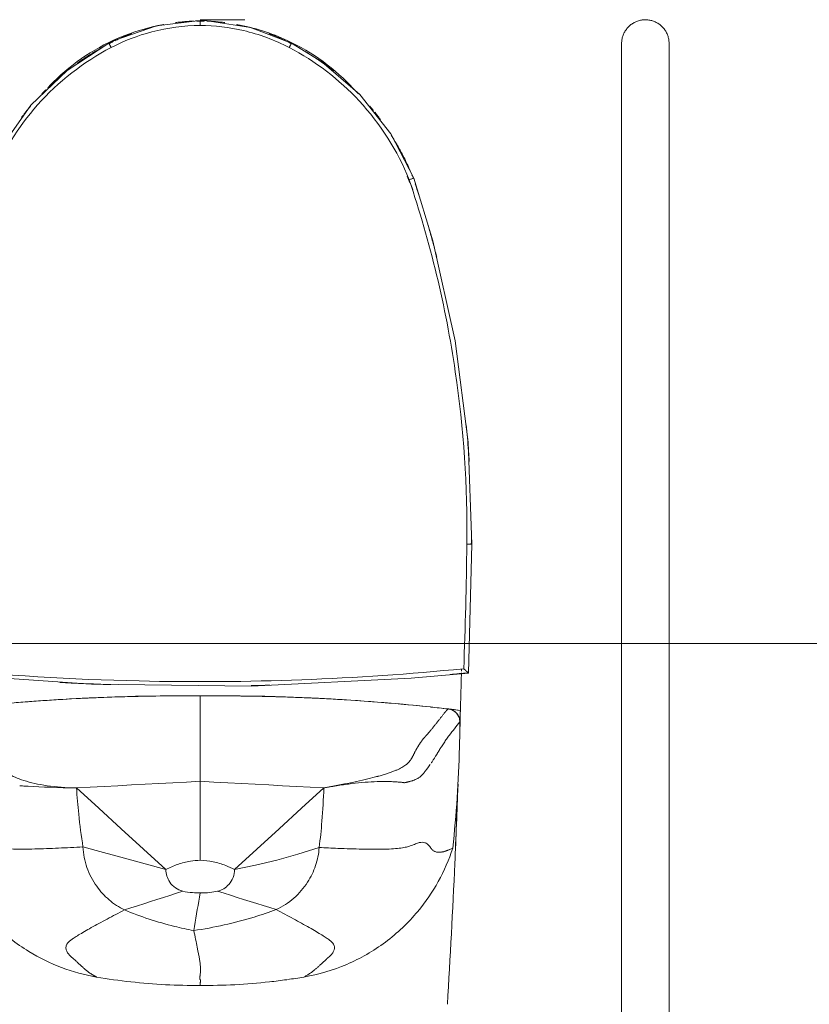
# Model space of a CAD drawing. Header units: millimetres. Extents: x 405189 to 603908, y 766722 to 946183.
# Tile 20 of 40: x 597416 to 597948, y 792030 to 792693. Entities that reach past the tile are written whole.
import ezdxf

# ---------------------------------------------------------------- set-up
doc = ezdxf.new("R2010")
doc.units = ezdxf.units.MM
for name, color, linetype, lineweight in [('A822', 1, 'Continuous', 5), ('A873', 6, 'Continuous', 5), ('Imports in Families', 252, 'Continuous', 5)]:
    doc.layers.add(name, color=color, linetype=linetype, lineweight=lineweight)

# ---------------------------------------------------------------- blocks, each defined once
blk = doc.blocks.new('A315 - 3D HC Toalett MED ARMSTØTTE - A315 - 3D HC Toalett - 700 x 360 mm-40606309-br003-h01-a-200-1-0001')
at = {"layer": 'A873'}
for p, q in [((125, 668), (155, 668)), ((125, 140), (125, 110))]:
    blk.add_line(p, q, dxfattribs=at)
blk = doc.blocks.new('A315 - 3D HC toalett med cisterne - Standard-V222-br003-h01-a-200-1-0001')
at = {"layer": 'Imports in Families'}
for p, q in [((305.76, 227.99), (307.97, 314.82)), ((292.21, 203.88), (300.35, 202.92)), ((298.29, 203.17), (300.35, 202.92)), ((300.35, 202.92), (300.26, 200.92))]:
    blk.add_line(p, q, dxfattribs=at)
at = {"layer": 'Imports in Families', "flags": 128}
for points in [[(125, 667.46), (95.63, 663.97), (67.69, 654.21), (63.49, 652.12)], [(186.51, 652.12), (158.94, 662.83), (129.68, 667.33), (125, 667.46)], [(63.49, 652.12), (35.25, 633.83), (10.94, 610.45), (-8.5, 582.85), (-18.9, 561.35)], [(268.9, 561.35), (253.41, 591.23), (232.5, 617.68), (206.9, 639.7), (186.51, 652.12)], [(307.97, 314.82), (305.6, 383.57), (296.87, 451.84), (281.83, 519.02), (268.9, 561.35)], [(-55.76, 227.99), (51.75, 220.47), (159.53, 219.32), (267.2, 224.56), (305.76, 227.99)], [(125, 212.68), (113.62, 212.76), (102.75, 212.74), (81.34, 212.39), (49.59, 211.23), (45.37, 211.03)], [(125, 212.68), (136.38, 212.76), (147.25, 212.74), (168.66, 212.39), (200.4, 211.23), (204.63, 211.03)], [(292.09, 203.89), (294.16, 203.65), (296.22, 203.41)], [(300.35, 202.92), (298.31, 203.16), (296.26, 203.4), (294.21, 203.64), (292.17, 203.88)], [(300.35, 202.92), (300.3, 200.92), (300.24, 198.91), (300.18, 196.9), (300.12, 194.89)], [(125, 155.15), (115.74, 154.65), (106.48, 154.16), (97.22, 153.66), (87.96, 153.17), (78.7, 152.67), (69.44, 152.18), (60.18, 151.68), (50.92, 151.19), (41.66, 150.69)], [(208.34, 150.69), (199.08, 151.19), (189.82, 151.68), (180.56, 152.18), (171.3, 152.67), (162.04, 153.17), (152.78, 153.66), (143.52, 154.16), (134.26, 154.65), (125, 155.15)], [(125, 155.15), (125, 149.24), (125, 143.33), (125, 137.42), (125, 131.51), (125, 125.61), (125, 119.7), (125, 113.79), (125, 107.88), (125, 101.97)], [(41.66, 150.69), (56.7, 136.96), (71.74, 123.22), (86.77, 109.49), (101.81, 95.76)], [(148.19, 95.76), (163.23, 109.49), (178.26, 123.22), (193.3, 136.96), (208.34, 150.69)], [(101.81, 95.76), (87.86, 99.57), (73.9, 103.38), (59.95, 107.19), (45.99, 111)], [(148.19, 95.76), (162.33, 98.59), (176.54, 102), (190.83, 105.99), (205.18, 110.55)], [(113.29, 81.14), (108.92, 79.74), (104.55, 78.34), (100.18, 76.94), (95.81, 75.54), (91.44, 74.14), (87.07, 72.74), (82.7, 71.34), (78.33, 69.95), (73.96, 68.55)], [(125, 79.96), (124.51, 77.15), (124.03, 74.34), (123.54, 71.53), (123.05, 68.73), (122.57, 65.92), (122.08, 63.11), (121.59, 60.3), (121.11, 57.49), (120.62, 54.68)], [(176.25, 68.79), (171.86, 70.16), (167.46, 71.53), (163.07, 72.9), (158.68, 74.27), (154.28, 75.65), (149.89, 77.02), (145.5, 78.39), (141.1, 79.76), (136.71, 81.14)]]:
    blk.add_lwpolyline(points, dxfattribs=at)
at = {"layer": 'Imports in Families'}
blk.add_arc((-2958.99, 354.37), 3263.93, 357.83316, 359.30637, dxfattribs=at)
for points, knots in [([(100.49, 664.75), (89.95, 662.86), (61.37, 654.34), (36.55, 637.07), (23.5, 623.37)], [-0.7900141, -0.7900141, -0.7900141, -0.7900141, -0.516129, -0.0322581, -0.0322581, -0.0322581, -0.0322581]), ([(125, 664.19), (113.99, 664.09), (93.21, 661.29), (73.69, 653.74), (65, 649.23)], [-1, -1, -1, -1, -0.470588, 0, 0, 0, 0]), ([(86.73, 661.32), (87.14, 661.44), (88.75, 661.93), (91.58, 662.72), (95.23, 663.62), (98.09, 664.26), (99.74, 664.59), (100.17, 664.67)], [-0.6084881, -0.6084881, -0.6084881, -0.6084881, -0.5882353, -0.5294118, -0.4705882, -0.4117647, -0.3914746, -0.3914746, -0.3914746, -0.3914746]), ([(108.39, 666.02), (108.93, 666.09), (110.72, 666.32), (113.75, 666.64), (117.29, 666.92), (119.58, 667.04), (120.62, 667.08)], [-0.2608864, -0.2608864, -0.2608864, -0.2608864, -0.2352941, -0.1764706, -0.1176471, -0.0686086, -0.0686086, -0.0686086, -0.0686086]), ([(125, 667.46), (125, 667.46), (125, 667.44), (125, 667.36), (125, 667.2), (125, 666.94), (125, 666.6), (125, 666.19), (125, 665.59), (125, 664.91), (125, 664.37), (125, 664.19)], [0.6551724, 0.6551724, 0.6551724, 0.6551724, 0.6896552, 0.7241379, 0.7586207, 0.7931034, 0.8275862, 0.862069, 0.8965517, 0.9655172, 1, 1, 1, 1]), ([(125, 667.07), (125, 667.07), (125, 667.08), (125, 667.15), (125, 667.29), (125, 667.34)], [0.313001, 0.313001, 0.313001, 0.313001, 0.3448276, 0.4827586, 0.5517241, 0.5517241, 0.5517241, 0.5517241]), ([(125, 667.19), (125, 667.19), (125, 667.19), (125, 667.17), (125, 667.16)], [0, 0, 0, 0, 0.0689655, 0.1034483, 0.1034483, 0.1034483, 0.1034483]), ([(185, 649.23), (175.23, 654.31), (155.57, 661.6), (134.79, 664.1), (125, 664.19)], [-1, -1, -1, -1, -0.470588, 0, 0, 0, 0]), ([(129.38, 667.08), (130.42, 667.04), (132.71, 666.92), (136.25, 666.64), (139.28, 666.32), (141.07, 666.09), (141.61, 666.02)], [-0.9313914, -0.9313914, -0.9313914, -0.9313914, -0.8823529, -0.8235294, -0.7647059, -0.7391136, -0.7391136, -0.7391136, -0.7391136]), ([(228.64, 621.07), (216.05, 634.9), (190.81, 653.4), (161.29, 662.64), (149.5, 664.74)], [-0.994518, -0.994518, -0.994518, -0.994518, -0.516129, -0.2099859, -0.2099859, -0.2099859, -0.2099859]), ([(149.83, 664.67), (150.26, 664.59), (151.91, 664.26), (154.77, 663.62), (158.42, 662.72), (161.25, 661.93), (162.86, 661.44), (163.27, 661.32)], [-0.6085254, -0.6085254, -0.6085254, -0.6085254, -0.5882353, -0.5294118, -0.4705882, -0.4117647, -0.3915119, -0.3915119, -0.3915119, -0.3915119]), ([(67.54, 653.85), (68.48, 654.3), (70.56, 655.27), (73.81, 656.68), (76.64, 657.82), (78.32, 658.46), (78.83, 658.65)], [-0.9313445, -0.9313445, -0.9313445, -0.9313445, -0.8823529, -0.8235294, -0.7647059, -0.7390726, -0.7390726, -0.7390726, -0.7390726]), ([(171.17, 658.65), (171.68, 658.46), (173.36, 657.82), (176.19, 656.68), (179.44, 655.27), (181.52, 654.3), (182.46, 653.85)], [-0.2609274, -0.2609274, -0.2609274, -0.2609274, -0.2352941, -0.1764706, -0.1176471, -0.0686555, -0.0686555, -0.0686555, -0.0686555]), ([(42.13, 638.69), (42.81, 639.17), (44.53, 640.39), (47.31, 642.28), (50.48, 644.34), (53.7, 646.34), (56.97, 648.26), (59.17, 649.5), (60.27, 650.11)], [-0.2019168, -0.2019168, -0.2019168, -0.2019168, -0.1818182, -0.1515152, -0.1212121, -0.0909091, -0.0606061, -0.030303, -0.030303, -0.030303, -0.030303]), ([(65, 649.23), (46.29, 639.5), (13.47, 613.92), (-8.41, 578.62), (-15.83, 560.22)], [-1, -1, -1, -1, -0.484848, 0, 0, 0, 0]), ([(265.83, 560.22), (257.95, 579.77), (235.64, 614.9), (202.61, 640.07), (185, 649.23)], [-1, -1, -1, -1, -0.484848, 0, 0, 0, 0]), ([(22.34, 622.16), (22.77, 622.58), (24.12, 623.87), (25.48, 625.14), (26.42, 625.99)], [-0.40838942, -0.40838942, -0.40838942, -0.40838942, -0.39393939, -0.36363636, -0.36363636, -0.36363636, -0.36363636]), ([(4.53, 602.1), (4.96, 602.67), (6.17, 604.23), (8.19, 606.77), (9.8, 608.71), (10.62, 609.67)], [-0.62321272, -0.62321272, -0.62321272, -0.62321272, -0.60606061, -0.57575758, -0.54545455, -0.54545455, -0.54545455, -0.54545455]), ([(242.7, 605.65), (243.19, 605.04), (244.46, 603.43), (245.7, 601.8), (246.46, 600.78)], [-0.41285397, -0.41285397, -0.41285397, -0.41285397, -0.39393939, -0.36363636, -0.36363636, -0.36363636, -0.36363636]), ([(253.79, 590.15), (254.19, 589.52), (255.26, 587.82), (256.95, 585.03), (258.84, 581.74), (260.66, 578.42), (262.41, 575.06), (264.08, 571.66), (265.68, 568.23), (266.7, 565.92), (267.2, 564.76)], [-0.2602833, -0.2602833, -0.2602833, -0.2602833, -0.2424242, -0.2121212, -0.1818182, -0.1515152, -0.1212121, -0.0909091, -0.0606061, -0.030303, -0.030303, -0.030303, -0.030303]), ([(265.83, 560.22), (266.15, 560.33), (266.77, 560.56), (267.62, 560.88), (268.21, 561.1), (268.55, 561.22), (268.8, 561.31), (268.87, 561.34), (268.89, 561.35)], [0, 0, 0, 0, 0.0645161, 0.1290323, 0.1935484, 0.2258065, 0.2580645, 0.3225806, 0.3225806, 0.3225806, 0.3225806]), ([(304.7, 314.86), (305.17, 353.68), (299.6, 436.96), (280.06, 518.18), (265.83, 560.22)], [-1, -1, -1, -1, -0.533333, 0, 0, 0, 0]), ([(269.93, 557.44), (270.45, 555.88), (271.25, 553.46), (272.03, 551.03), (272.31, 550.16)], [-0.98392989, -0.98392989, -0.98392989, -0.98392989, -0.96428571, -0.95338907, -0.95338907, -0.95338907, -0.95338907]), ([(278.16, 531.04), (278.55, 529.72), (279.76, 525.53), (281.73, 518.45), (283.41, 512.13), (284.3, 508.69), (284.44, 508.14)], [-0.87364033, -0.87364033, -0.87364033, -0.87364033, -0.85714286, -0.82142857, -0.78571429, -0.77890814, -0.77890814, -0.77890814, -0.77890814]), ([(304.3, 395.29), (304.58, 392.32), (305.12, 386.38), (305.77, 378.12), (306.13, 372.83), (306.28, 370.52)], [-0.32142857, -0.32142857, -0.32142857, -0.32142857, -0.28571429, -0.25, -0.22228954, -0.22228954, -0.22228954, -0.22228954]), ([(-52.61, 230.96), (-7.21, 226.5), (74.8, 221.55), (193.45, 222.44), (266.29, 227.39), (302.61, 230.96)], [-1, -1, -1, -1, -0.615385, -0.307692, 0, 0, 0, 0]), ([(299.87, 186.62), (300.16, 195.93), (300.56, 209.81), (300.91, 223.7), (301.02, 228.26)], [-0.4221703, -0.4221703, -0.4221703, -0.4221703, -0.3333333, -0.2897737, -0.2897737, -0.2897737, -0.2897737]), ([(305.64, 228.1), (305.61, 228.14), (305.51, 228.23), (305.3, 228.42), (305.04, 228.67), (304.75, 228.95), (304.32, 229.35), (303.61, 230.01), (302.99, 230.6), (302.61, 230.96)], [0.6969697, 0.6969697, 0.6969697, 0.6969697, 0.7272727, 0.7575758, 0.7878788, 0.8181818, 0.8484848, 0.9090909, 1, 1, 1, 1]), ([(64.74, 220.25), (60.28, 220.4), (51.36, 220.73), (39.91, 221.24), (32.92, 221.59), (30.38, 221.72)], [-0.33333333, -0.33333333, -0.33333333, -0.33333333, -0.2962963, -0.25925926, -0.23822694, -0.23822694, -0.23822694, -0.23822694]), ([(-42.09, 203.89), (-38.13, 204.34), (-30.2, 205.21), (-18.31, 206.41), (-6.4, 207.51), (5.52, 208.5), (17.45, 209.38), (33.36, 210.42), (53.26, 211.46), (85.14, 212.57), (109.06, 212.77), (125, 212.62)], [-1, -1, -1, -1, -0.928571, -0.857143, -0.785714, -0.714286, -0.642857, -0.571429, -0.428571, -0.285714, 0, 0, 0, 0]), ([(5.52, 208.48), (17.45, 209.42), (57.21, 212.02), (97.06, 212.88), (125, 212.62)], [0.2856011, 0.2856011, 0.2856011, 0.2856011, 0.5, 1, 1, 1, 1]), ([(125, 212.62), (97.06, 212.87), (57.21, 212.02), (17.45, 209.42), (5.52, 208.48)], [0, 0, 0, 0, 0.5, 0.7143989, 0.7143989, 0.7143989, 0.7143989]), ([(244.48, 208.48), (232.55, 209.42), (192.79, 212.02), (152.94, 212.87), (125, 212.62)], [0.2856011, 0.2856011, 0.2856011, 0.2856011, 0.5, 1, 1, 1, 1]), ([(125, 212.62), (132.97, 212.69), (144.93, 212.7), (160.88, 212.49), (172.5, 212.25), (180.14, 212.02), (183.8, 211.89)], [-1, -1, -1, -1, -0.8571429, -0.7857143, -0.7142857, -0.6487307, -0.6487307, -0.6487307, -0.6487307]), ([(125, 212.33), (125, 212.36), (125, 212.42), (125, 212.49), (125, 212.53), (125, 212.56), (125, 212.59), (125, 212.61), (125, 212.63), (125, 212.65), (125, 212.67), (125, 212.68), (125, 212.68)], [0.86006826, 0.86006826, 0.86006826, 0.86006826, 0.87372014, 0.88737201, 0.89419795, 0.90102389, 0.90784983, 0.91467577, 0.92150171, 0.92832765, 0.94197952, 0.94880546, 0.94880546, 0.94880546, 0.94880546]), ([(125, 212.62), (128.49, 212.65), (135.48, 212.69), (145.95, 212.66), (156.41, 212.56), (166.87, 212.37), (177.33, 212.11), (191.27, 211.65), (213.66, 210.65), (232.55, 209.42), (244.48, 208.48)], [0, 0, 0, 0, 0.0625, 0.125, 0.1875, 0.25, 0.3125, 0.375, 0.5, 0.7143989, 0.7143989, 0.7143989, 0.7143989]), ([(125, 211.76), (125, 211.78), (125, 211.85), (125, 211.96), (125, 212.06), (125, 212.12), (125, 212.13)], [0.80204778, 0.80204778, 0.80204778, 0.80204778, 0.80546075, 0.81911263, 0.83276451, 0.83617747, 0.83617747, 0.83617747, 0.83617747]), ([(125, 211.04), (125, 211.19), (125, 211.4), (125, 211.58), (125, 211.64)], [0.75085324, 0.75085324, 0.75085324, 0.75085324, 0.778157, 0.79180887, 0.79180887, 0.79180887, 0.79180887]), ([(125, 188), (125, 188.59), (125, 189.65), (125, 191.25), (125, 192.72), (125, 193.95), (125, 194.8), (125, 195.23), (125, 195.47), (125, 195.66), (125, 195.84), (125, 196.02), (125, 196.2), (125, 196.44), (125, 196.86), (125, 197.7), (125, 199.34), (125, 201.12), (125, 202.57), (125, 203.36), (125, 203.83), (125, 204.16), (125, 204.34), (125, 204.47), (125, 204.61), (125, 204.74), (125, 204.87), (125, 205.05), (125, 205.26), (125, 205.51), (125, 205.84), (125, 206.4), (125, 207.45), (125, 208.77), (125, 210.03), (125, 210.7), (125, 210.98)], [0.1843003, 0.1843003, 0.1843003, 0.1843003, 0.21843, 0.2457338, 0.2730375, 0.3003413, 0.3139932, 0.3208191, 0.3242321, 0.3276451, 0.331058, 0.334471, 0.337884, 0.3412969, 0.3481229, 0.3617747, 0.3890785, 0.443686, 0.4709898, 0.4846416, 0.4982935, 0.5051195, 0.5085324, 0.5119454, 0.5153584, 0.5187713, 0.5221843, 0.5255973, 0.5324232, 0.5392491, 0.5460751, 0.559727, 0.5870307, 0.6416382, 0.6962457, 0.7474403, 0.7474403, 0.7474403, 0.7474403]), ([(184.78, 211.86), (188.77, 211.72), (196.73, 211.41), (208.68, 210.84), (224.6, 209.94), (252.44, 207.99), (276.25, 205.7), (292.09, 203.89)], [-0.6428571, -0.6428571, -0.6428571, -0.6428571, -0.5714286, -0.5, -0.4285714, -0.2857143, 0, 0, 0, 0]), ([(247.14, 208.27), (248.23, 208.18), (250.43, 208), (252.63, 207.81), (253.74, 207.72)], [0.73035672, 0.73035672, 0.73035672, 0.73035672, 0.75, 0.76992922, 0.76992922, 0.76992922, 0.76992922]), ([(253.02, 161.05), (253.83, 161.33), (255.39, 161.9), (258.14, 163.05), (260.43, 164.19), (262.31, 165.32), (263.53, 166.16), (264.57, 166.99), (265.29, 167.68), (265.79, 168.23), (266.14, 168.64), (266.46, 169.05), (266.71, 169.38), (266.89, 169.65), (267.03, 169.85), (267.13, 170.01), (267.25, 170.21), (267.49, 170.6), (267.72, 171.02), (267.92, 171.39), (268.17, 171.89), (268.47, 172.49), (268.81, 173.2), (269.15, 173.87), (269.59, 174.74), (270.02, 175.56), (270.45, 176.34), (270.7, 176.8), (270.91, 177.17), (271.06, 177.43), (271.18, 177.65), (271.28, 177.82), (271.36, 177.95), (271.42, 178.06), (271.5, 178.2), (271.63, 178.41), (271.87, 178.81), (272.08, 179.15), (272.23, 179.39), (272.37, 179.61), (272.56, 179.9), (272.79, 180.25), (273.06, 180.66), (273.42, 181.19), (273.86, 181.81), (274.33, 182.45), (274.74, 182.99), (275.11, 183.46), (275.48, 183.9), (275.78, 184.26), (276.01, 184.54), (276.19, 184.74), (276.37, 184.95), (276.51, 185.1), (276.65, 185.26), (276.81, 185.45), (277.02, 185.68), (277.27, 185.95), (277.51, 186.23), (277.69, 186.42), (277.86, 186.61), (278.09, 186.86), (278.37, 187.17), (278.71, 187.55), (279.16, 188.06), (279.73, 188.72), (280.63, 189.79), (281.76, 191.18), (283.1, 192.88), (284.43, 194.59), (285.74, 196.28), (287.02, 197.93), (288.06, 199.25), (288.87, 200.25), (289.37, 200.86), (289.76, 201.33), (290.05, 201.67), (290.29, 201.95), (290.48, 202.17), (290.62, 202.33), (290.77, 202.49), (290.98, 202.72), (291.17, 202.94), (291.34, 203.11), (291.47, 203.25), (291.58, 203.37), (291.68, 203.48), (291.82, 203.62), (291.96, 203.76), (292.05, 203.85), (292.09, 203.89)], [0.2727273, 0.2727273, 0.2727273, 0.2727273, 0.2954545, 0.3181818, 0.3636364, 0.3863636, 0.4090909, 0.4318182, 0.4545455, 0.4659091, 0.4772727, 0.4886364, 0.5, 0.5056818, 0.5113636, 0.5170455, 0.5227273, 0.5284091, 0.5340909, 0.5397727, 0.5454545, 0.5568182, 0.5681818, 0.5795455, 0.5909091, 0.6136364, 0.625, 0.6363636, 0.6420455, 0.6477273, 0.6534091, 0.65625, 0.6590909, 0.6619318, 0.6647727, 0.6704545, 0.6761364, 0.6789773, 0.6818182, 0.6846591, 0.6875, 0.6931818, 0.6988636, 0.7045455, 0.7159091, 0.7272727, 0.7357955, 0.7443182, 0.7528409, 0.7613636, 0.765625, 0.7698864, 0.7741477, 0.7784091, 0.7826705, 0.7848011, 0.7869318, 0.7911932, 0.7933239, 0.7954545, 0.7975852, 0.7997159, 0.8039773, 0.8082386, 0.8125, 0.8210227, 0.8295455, 0.8465909, 0.8636364, 0.8806818, 0.8977273, 0.9147727, 0.9318182, 0.9403409, 0.9488636, 0.953125, 0.9573864, 0.9616477, 0.9637784, 0.9659091, 0.9680398, 0.9701705, 0.9744318, 0.9765625, 0.9786932, 0.9829545, 0.9872159, 0.9914773, 0.9957386, 1, 1, 1, 1]), ([(292.09, 203.89), (293.63, 203.74), (295.79, 202.89), (297.96, 200.89), (299.48, 198.57), (299.98, 196.51), (299.97, 195.14)], [-1, -1, -1, -1, -0.64, -0.48, -0.32, 0, 0, 0, 0]), ([(300.04, 194.89), (300.06, 195.99), (299.82, 197.36), (299.15, 198.89), (298.77, 199.62), (298.32, 200.31), (297.81, 200.95), (297.24, 201.54), (296.4, 202.26), (294.78, 203.3), (293.18, 203.78), (292.09, 203.89)], [0, 0, 0, 0, 0.25, 0.3125, 0.375, 0.4375, 0.5, 0.5625, 0.625, 0.75, 1, 1, 1, 1]), ([(292.17, 203.88), (292.46, 203.85), (293.03, 203.76), (294.11, 203.47), (295.86, 202.73), (297.91, 201.09), (299.58, 198.37), (300.01, 196.09), (299.97, 194.87)], [0, 0, 0, 0, 0.0625, 0.125, 0.25, 0.5, 0.75, 1, 1, 1, 1]), ([(299.98, 195.14), (299.99, 195.38), (300.01, 195.8), (300.04, 196.38), (300.06, 196.88), (300.09, 197.38), (300.11, 197.8), (300.12, 198.14), (300.13, 198.35), (300.14, 198.52), (300.15, 198.64), (300.15, 198.76), (300.16, 198.86), (300.17, 198.99), (300.17, 199.16), (300.18, 199.36), (300.19, 199.6), (300.2, 199.9), (300.2, 200.23), (300.21, 200.51), (300.23, 200.71), (300.24, 200.83), (300.25, 200.88), (300.26, 200.9), (300.26, 200.91)], [0.0333753, 0.0333753, 0.0333753, 0.0333753, 0.125, 0.1875, 0.25, 0.3125, 0.375, 0.40625, 0.4375, 0.453125, 0.46875, 0.484375, 0.4960938, 0.5078125, 0.53125, 0.546875, 0.5625, 0.59375, 0.625, 0.65625, 0.6875, 0.71875, 0.734375, 0.75, 0.75, 0.75, 0.75]), ([(280.63, 167.44), (280.84, 167.75), (281.25, 168.35), (282.01, 169.5), (282.72, 170.59), (283.37, 171.62), (283.76, 172.24), (284.06, 172.73), (284.28, 173.09), (284.46, 173.39), (284.61, 173.63), (284.72, 173.81), (284.81, 173.96), (284.92, 174.15), (285.1, 174.44), (285.44, 175.01), (285.74, 175.5), (285.96, 175.85), (286.15, 176.18), (286.43, 176.62), (286.76, 177.17), (287.18, 177.82), (287.73, 178.69), (288.44, 179.78), (289.31, 181.07), (290.19, 182.35), (291.37, 184.03), (293.44, 186.88), (296.63, 191.04), (298.91, 193.84), (299.97, 195.14)], [0.6823529, 0.6823529, 0.6823529, 0.6823529, 0.6941176, 0.7058824, 0.7294118, 0.7411765, 0.7529412, 0.7588235, 0.7647059, 0.7705882, 0.7735294, 0.7764706, 0.7794118, 0.7823529, 0.7882353, 0.7941176, 0.7970588, 0.8, 0.8029412, 0.8058824, 0.8117647, 0.8176471, 0.8235294, 0.8352941, 0.8470588, 0.8588235, 0.8705882, 0.8941176, 0.9411765, 1, 1, 1, 1]), ([(299.97, 195.14), (299.96, 189.46), (299.72, 172.43), (298.42, 144.07), (296.41, 121.45), (295.17, 110.17)], [-1, -1, -1, -1, -0.8, -0.4, 0, 0, 0, 0]), ([(125, 155.15), (125, 158.9), (125, 166.13), (125, 174.75), (125, 180.31), (125, 183.44), (125, 185.46), (125, 186.75), (125, 187.53), (125, 187.82)], [0, 0, 0, 0, 0.0273038, 0.0546075, 0.0819113, 0.109215, 0.1365188, 0.1638225, 0.1808874, 0.1808874, 0.1808874, 0.1808874]), ([(208.34, 150.69), (209.15, 150.84), (210.76, 151.13), (213.98, 151.69), (219.56, 152.6), (227.35, 153.68), (236.22, 154.56), (243.03, 154.94), (248.03, 155.05), (251.54, 155.03), (254.25, 154.94), (256.28, 154.84), (257.73, 154.74), (258.88, 154.65), (259.76, 154.57), (260.4, 154.5), (260.92, 154.45), (261.27, 154.41), (261.47, 154.38), (261.62, 154.36), (261.77, 154.34), (261.96, 154.31), (262.3, 154.25), (262.76, 154.18), (263.23, 154.28), (263.54, 154.37), (263.72, 154.42), (263.86, 154.45), (263.99, 154.48), (264.16, 154.52), (264.47, 154.59), (264.89, 154.69), (265.38, 154.81), (266.01, 154.98), (266.76, 155.19), (267.6, 155.45), (268.65, 155.81), (269.83, 156.27), (271.05, 156.85), (272.09, 157.44), (272.85, 157.95), (273.38, 158.36), (273.7, 158.62), (273.93, 158.82), (274.11, 158.98), (274.24, 159.11), (274.4, 159.26), (274.71, 159.57), (275.02, 159.91), (275.27, 160.21), (275.53, 160.52), (275.77, 160.82), (276.08, 161.22), (276.46, 161.72), (276.83, 162.2), (277.12, 162.58), (277.33, 162.87), (277.54, 163.15), (277.75, 163.42), (277.92, 163.65), (278.05, 163.83), (278.19, 164.02), (278.32, 164.19), (278.51, 164.45), (278.83, 164.89), (279.09, 165.26), (279.28, 165.53), (279.46, 165.77), (279.69, 166.1), (279.86, 166.34), (279.98, 166.5)], [0, 0, 0, 0, 0.0117647, 0.0235294, 0.0470588, 0.0941176, 0.1411765, 0.1882353, 0.2117647, 0.2352941, 0.2588235, 0.2705882, 0.2823529, 0.2941176, 0.3, 0.3058824, 0.3117647, 0.3147059, 0.3161765, 0.3176471, 0.3191176, 0.3205882, 0.3235294, 0.3294118, 0.3352941, 0.3382353, 0.3397059, 0.3411765, 0.3426471, 0.3441176, 0.3470588, 0.3529412, 0.3588235, 0.3647059, 0.3764706, 0.3882353, 0.4, 0.4235294, 0.4470588, 0.4705882, 0.4941176, 0.5058824, 0.5176471, 0.5235294, 0.5294118, 0.5352941, 0.5411765, 0.5470588, 0.5529412, 0.5588235, 0.5647059, 0.5705882, 0.5764706, 0.5882353, 0.6, 0.6058824, 0.6117647, 0.6176471, 0.6235294, 0.6294118, 0.6323529, 0.6352941, 0.6411765, 0.6470588, 0.6529412, 0.6558824, 0.6588235, 0.6617647, 0.6647059, 0.6705882, 0.6705882, 0.6705882, 0.6705882]), ([(41.66, 150.69), (34.55, 150.8), (24.54, 151.6), (13.27, 153.69), (5.99, 155.62), (0.98, 157.46), (-2.36, 159.02), (-4.16, 160.02), (-5.43, 160.83), (-6.16, 161.33), (-6.7, 161.72), (-6.95, 161.92), (-7.08, 162.01)], [0, 0, 0, 0, 0.0909091, 0.1363636, 0.1818182, 0.2272727, 0.25, 0.2727273, 0.2840909, 0.2954545, 0.3011364, 0.3068182, 0.3068182, 0.3068182, 0.3068182]), ([(208.34, 150.69), (214.81, 151.89), (223.86, 153.65), (234.44, 155.93), (239.78, 157.22), (242.52, 157.93), (243.06, 158.08)], [0, 0, 0, 0, 0.0909091, 0.1363636, 0.1818182, 0.1931818, 0.1931818, 0.1931818, 0.1931818]), ([(298.74, 153.16), (298.1, 135.41), (296.09, 86), (293.51, 36.62), (291.62, 5)], [0.2196455, 0.2196455, 0.2196455, 0.2196455, 0.5, 1, 1, 1, 1]), ([(41.66, 150.69), (42.04, 144.79), (43.15, 131.51), (44.86, 118.31), (45.99, 111)], [0, 0, 0, 0, 0.444444, 1, 1, 1, 1]), ([(205.18, 110.55), (205.92, 116.47), (207.31, 129.83), (208.09, 143.24), (208.34, 150.69)], [0, 0, 0, 0, 0.444444, 1, 1, 1, 1]), ([(291.62, 5), (293.51, 36.63), (296.09, 85.74), (298.06, 134.88), (298.68, 152.37)], [0, 0, 0, 0, 0.5, 0.776204, 0.776204, 0.776204, 0.776204]), ([(276.6, 113.77), (276.54, 113.79), (275.5, 114.14), (273.58, 114.22), (270.19, 113.1), (267.57, 111.88), (264.09, 110.88), (260.47, 110.19), (255.48, 109.68), (249.17, 109.42), (241.96, 109.37), (234.2, 109.48), (226.11, 109.7), (216.44, 110.05), (209.42, 110.35), (205.18, 110.55)], [0.6650943, 0.6650943, 0.6650943, 0.6650943, 0.6698113, 0.745283, 0.7830189, 0.8207547, 0.8396226, 0.8584906, 0.8773585, 0.8962264, 0.9150943, 0.9339623, 0.9528302, 0.9716981, 1, 1, 1, 1]), ([(281.89, 108.62), (281.39, 109.01), (280.38, 110.11), (278.99, 112.24), (277.6, 113.36), (276.78, 113.7)], [0.4575472, 0.4575472, 0.4575472, 0.4575472, 0.5188679, 0.5943396, 0.6603774, 0.6603774, 0.6603774, 0.6603774]), ([(55.08, 23.38), (39, 26.14), (13.88, 35.63), (-14.87, 58.38), (-33.62, 82.24), (-42.07, 100.61), (-45.17, 110.17)], [-1, -1, -1, -1, -0.648649, -0.432432, -0.216216, 0, 0, 0, 0]), ([(45.99, 111), (40.44, 110.69), (29.39, 110.13), (15.98, 109.62), (5.95, 109.46), (-0.96, 109.52), (-5.42, 109.72), (-7.55, 109.9), (-7.96, 109.94)], [0, 0, 0, 0, 0.037037, 0.0740741, 0.0925926, 0.1111111, 0.1296296, 0.1342572, 0.1342572, 0.1342572, 0.1342572]), ([(45.99, 111), (46.25, 106.27), (48.06, 96.87), (54.43, 84.68), (63.24, 74.94), (70.24, 70.38), (73.96, 68.55)], [0, 0, 0, 0, 0.266667, 0.533333, 0.766667, 1, 1, 1, 1]), ([(176.25, 68.79), (180.54, 70.78), (188.59, 75.96), (197.51, 86.42), (203.24, 98.23), (204.86, 106.42), (205.18, 110.55)], [0, 0, 0, 0, 0.266667, 0.533333, 0.766667, 1, 1, 1, 1]), ([(295.17, 110.17), (290.14, 94.64), (277.15, 71.14), (250.51, 45.95), (224.22, 30.81), (204.82, 25.08), (194.92, 23.38)], [-1, -1, -1, -1, -0.648649, -0.432432, -0.216216, 0, 0, 0, 0]), ([(282.98, 107.96), (282.73, 108.07), (282.44, 108.23), (282.16, 108.42), (282.12, 108.44)], [0.41509434, 0.41509434, 0.41509434, 0.41509434, 0.44339623, 0.44811321, 0.44811321, 0.44811321, 0.44811321]), ([(285.01, 107.42), (284.77, 107.45), (284.17, 107.54), (283.54, 107.72), (283.15, 107.88), (283.11, 107.9)], [0.34433962, 0.34433962, 0.34433962, 0.34433962, 0.36792453, 0.40566038, 0.41037736, 0.41037736, 0.41037736, 0.41037736]), ([(286.15, 107.37), (286.11, 107.37), (285.86, 107.37), (285.53, 107.38), (285.24, 107.4), (285.15, 107.41)], [0.30660377, 0.30660377, 0.30660377, 0.30660377, 0.31132075, 0.33018868, 0.33962264, 0.33962264, 0.33962264, 0.33962264]), ([(287.63, 107.5), (287.58, 107.49), (287.43, 107.47), (287.08, 107.43), (286.69, 107.39), (286.4, 107.38), (286.3, 107.38)], [0.25943396, 0.25943396, 0.25943396, 0.25943396, 0.26415094, 0.27358491, 0.29245283, 0.30188679, 0.30188679, 0.30188679, 0.30188679]), ([(292.82, 109.09), (292.6, 108.99), (292.19, 108.82), (291.58, 108.58), (291.11, 108.41), (290.77, 108.29), (290.58, 108.23), (290.43, 108.18), (290.29, 108.14), (290.14, 108.09), (290, 108.05), (289.9, 108.02), (289.85, 108)], [0.08962264, 0.08962264, 0.08962264, 0.08962264, 0.11320755, 0.13207547, 0.1509434, 0.16037736, 0.16509434, 0.16981132, 0.1745283, 0.17924528, 0.18396226, 0.18867925, 0.18867925, 0.18867925, 0.18867925]), ([(295.17, 110.17), (294.58, 109.88), (293.84, 109.53), (293.04, 109.18), (292.95, 109.14)], [0, 0, 0, 0, 0.0754717, 0.08490566, 0.08490566, 0.08490566, 0.08490566]), ([(101.81, 95.76), (104.4, 97.14), (109.81, 99.47), (117.68, 101.4), (122.8, 101.9), (125, 101.97)], [0, 0, 0, 0, 0.363636, 0.727273, 1, 1, 1, 1]), ([(125, 101.97), (127.93, 101.87), (133.78, 101.18), (141.56, 98.93), (146.25, 96.79), (148.19, 95.76)], [0, 0, 0, 0, 0.363636, 0.727273, 1, 1, 1, 1]), ([(101.81, 95.76), (101.84, 92.77), (103.91, 86.12), (109.73, 82.04), (113.29, 81.14)], [-1, -1, -1, -1, -0.551724, 0, 0, 0, 0]), ([(136.71, 81.14), (139.61, 81.87), (145.57, 85.47), (148.16, 92.08), (148.19, 95.76)], [-1, -1, -1, -1, -0.551724, 0, 0, 0, 0]), ([(113.29, 81.14), (115.43, 80.69), (119.32, 80.11), (123.25, 79.95), (125, 79.96)], [-1, -1, -1, -1, -0.444444, 0, 0, 0, 0]), ([(125, 79.96), (127.18, 79.95), (131.12, 80.16), (135, 80.78), (136.71, 81.14)], [-1, -1, -1, -1, -0.444444, 0, 0, 0, 0]), ([(73.96, 68.55), (70, 66.49), (62.19, 62.39), (51.27, 56.47), (43.92, 52.23), (39.91, 49.69), (37.86, 48.25), (36.5, 47.13), (35.36, 45.97), (34.79, 44.92), (34.55, 43.81), (34.5, 42.36), (35.01, 40.67), (36.31, 38.8), (38.05, 37.04), (39.97, 35.36), (41.78, 33.72), (43.5, 32.11), (45.19, 30.54), (46.89, 29.03), (48.35, 27.81), (49.56, 26.87), (50.34, 26.29), (50.98, 25.84), (51.39, 25.57), (51.73, 25.35), (51.94, 25.21), (52.1, 25.1), (52.23, 25.02), (52.36, 24.94), (52.49, 24.86), (52.62, 24.78), (52.79, 24.67), (53.1, 24.49), (53.54, 24.22), (54, 23.96), (54.28, 23.81), (54.37, 23.76)], [0, 0, 0, 0, 0.030888, 0.0617761, 0.0926641, 0.1081081, 0.1235521, 0.1389961, 0.1544402, 0.1853282, 0.2162162, 0.2471042, 0.3088803, 0.3706564, 0.4324324, 0.4942085, 0.5559846, 0.6177606, 0.6795367, 0.7413127, 0.8030888, 0.8339768, 0.8648649, 0.8803089, 0.8957529, 0.9034749, 0.9111969, 0.9150579, 0.9189189, 0.9227799, 0.9266409, 0.9305019, 0.9343629, 0.9420849, 0.957529, 0.972973, 0.980695, 0.980695, 0.980695, 0.980695]), ([(73.96, 68.55), (79.42, 66.27), (90.51, 62.15), (106.14, 57.66), (116.26, 55.49), (120.62, 54.68)], [0, 0, 0, 0, 0.363636, 0.727273, 1, 1, 1, 1]), ([(120.62, 54.68), (127.52, 55.67), (141.24, 58.18), (159.79, 63.07), (171.35, 66.97), (176.25, 68.79)], [0, 0, 0, 0, 0.363636, 0.727273, 1, 1, 1, 1]), ([(176.25, 68.79), (180.19, 66.7), (187.96, 62.53), (198.83, 56.52), (206.13, 52.23), (210.11, 49.68), (212.15, 48.23), (213.49, 47.11), (214.63, 45.95), (215.21, 44.91), (215.45, 43.81), (215.49, 42.78), (215.38, 42.13), (215.31, 41.83)], [0, 0, 0, 0, 0.030888, 0.0617761, 0.0926641, 0.1081081, 0.1235521, 0.1389961, 0.1544402, 0.1853282, 0.2162162, 0.2471042, 0.2741313, 0.2741313, 0.2741313, 0.2741313]), ([(120.62, 54.68), (121.07, 52.65), (121.93, 48.7), (123.42, 41.53), (124.67, 34.74), (125.21, 30.2), (125.24, 28.09), (125.19, 27.16), (125.17, 26.88)], [0, 0, 0, 0, 0.0153257, 0.0306513, 0.0613027, 0.091954, 0.1226054, 0.137931, 0.137931, 0.137931, 0.137931]), ([(215.27, 41.7), (215.17, 41.37), (214.78, 40.37), (213.7, 38.81), (212.13, 37.23), (211.07, 36.27), (210.64, 35.89)], [0.2779923, 0.2779923, 0.2779923, 0.2779923, 0.3088803, 0.3706564, 0.4324324, 0.4749035, 0.4749035, 0.4749035, 0.4749035]), ([(210.4, 35.68), (210.28, 35.57), (209.54, 34.91), (208.22, 33.71), (206.53, 32.13), (205.44, 31.12), (204.91, 30.64)], [0.4826255, 0.4826255, 0.4826255, 0.4826255, 0.4942085, 0.5559846, 0.6177606, 0.6756757, 0.6756757, 0.6756757, 0.6756757]), ([(202.34, 28.38), (202.01, 28.11), (201.38, 27.6), (200.44, 26.87), (199.73, 26.35), (199.34, 26.07), (199.25, 26.01)], [0.7683398, 0.7683398, 0.7683398, 0.7683398, 0.8030888, 0.8339768, 0.8648649, 0.8725869, 0.8725869, 0.8725869, 0.8725869]), ([(204.7, 30.45), (204.17, 29.97), (203.46, 29.34), (202.74, 28.72), (202.56, 28.57)], [0.68339768, 0.68339768, 0.68339768, 0.68339768, 0.74131274, 0.76061776, 0.76061776, 0.76061776, 0.76061776]), ([(124.73, 22.7), (124.73, 22.68), (124.72, 22.58), (124.72, 22.46), (124.72, 22.35), (124.72, 22.3), (124.72, 22.26), (124.72, 22.22), (124.72, 22.18), (124.72, 22.15), (124.73, 22.11), (124.74, 22.04), (124.75, 21.94), (124.81, 21.82), (124.89, 21.81), (124.97, 21.81), (125.01, 21.77), (125.04, 21.72), (125.05, 21.69), (125.06, 21.66), (125.07, 21.63), (125.08, 21.59), (125.08, 21.56), (125.09, 21.5), (125.1, 21.4), (125.12, 21.16), (125.13, 20.74), (125.11, 20.26), (125.1, 19.85), (125.09, 19.61), (125.08, 19.48), (125.08, 19.46)], [0.2720307, 0.2720307, 0.2720307, 0.2720307, 0.2758621, 0.2911877, 0.2988506, 0.302682, 0.3065134, 0.3103448, 0.3141762, 0.3180077, 0.3218391, 0.3295019, 0.3448276, 0.3754789, 0.4367816, 0.467433, 0.4980843, 0.51341, 0.5210728, 0.5287356, 0.5363985, 0.5440613, 0.5517241, 0.559387, 0.5747126, 0.605364, 0.6666667, 0.7279693, 0.7586207, 0.789272, 0.7969349, 0.7969349, 0.7969349, 0.7969349]), ([(124.78, 23.36), (124.77, 23.3), (124.75, 23.11), (124.74, 22.93), (124.74, 22.82)], [0.23754789, 0.23754789, 0.23754789, 0.23754789, 0.24521073, 0.26436782, 0.26436782, 0.26436782, 0.26436782]), ([(124.92, 24.64), (124.89, 24.38), (124.84, 23.96), (124.8, 23.6), (124.79, 23.45)], [0.19157088, 0.19157088, 0.19157088, 0.19157088, 0.21455939, 0.23371648, 0.23371648, 0.23371648, 0.23371648]), ([(125.1, 26.12), (125.05, 25.65), (124.99, 25.21), (124.94, 24.81), (124.93, 24.77)], [0.1532567, 0.1532567, 0.1532567, 0.1532567, 0.18390805, 0.18773946, 0.18773946, 0.18773946, 0.18773946]), ([(183.35, 21.58), (179.49, 21.03), (167.87, 19.57), (148.42, 17.99), (132.8, 17.64), (125, 17.7)], [-0.8333333, -0.8333333, -0.8333333, -0.8333333, -0.6666667, -0.3333333, 0, 0, 0, 0]), ([(199.01, 25.84), (198.85, 25.73), (198.61, 25.56), (198.31, 25.37), (198.15, 25.26), (198.02, 25.18), (197.89, 25.1), (197.77, 25.02), (197.64, 24.94), (197.47, 24.83), (197.16, 24.64), (196.55, 24.27), (195.77, 23.84), (195.16, 23.51), (194.92, 23.38)], [0.8803089, 0.8803089, 0.8803089, 0.8803089, 0.8957529, 0.9034749, 0.9073359, 0.9111969, 0.9150579, 0.9189189, 0.9227799, 0.9266409, 0.9343629, 0.9498069, 0.980695, 1, 1, 1, 1]), ([(125.08, 19.42), (125.08, 19.41), (125.07, 19.37), (125.07, 19.31), (125.07, 19.26), (125.07, 19.22), (125.06, 19.19), (125.06, 19.15), (125.06, 19.11), (125.06, 19.06), (125.05, 18.97), (125.04, 18.8), (125.03, 18.55), (125.02, 18.28), (125, 17.98), (125, 17.8), (125, 17.7)], [0.8007663, 0.8007663, 0.8007663, 0.8007663, 0.8045977, 0.8122605, 0.816092, 0.8199234, 0.8237548, 0.8275862, 0.8314176, 0.835249, 0.8429119, 0.8582375, 0.8888889, 0.9195402, 0.9501916, 1, 1, 1, 1])]:
    blk.add_open_spline(points, degree=3, knots=knots, dxfattribs=at)
for points in [[(121.89, 667.13), (122.93, 667.16), (123.96, 667.18), (125, 667.19)], [(125, 666.93), (124.21, 666.93), (123.42, 666.92), (122.64, 666.91)], [(125, 667.19), (126.04, 667.18), (127.07, 667.16), (128.11, 667.13)], [(125, 667.11), (125, 667.1), (125, 667.09), (125, 667.08), (125, 667.07), (125, 667.07)], [(127.36, 666.91), (126.58, 666.92), (125.79, 666.93), (125, 666.93)], [(125, 666.93), (125, 666.82), (125, 666.7), (125, 666.56)], [(63.49, 652.12), (63.49, 652.12), (63.5, 652.11), (63.54, 652.04), (63.61, 651.89), (63.73, 651.66), (63.89, 651.36), (64.08, 651), (64.29, 650.6), (64.51, 650.16), (64.75, 649.7), (64.92, 649.39), (65, 649.23)], [(63.62, 651.89), (64.54, 652.37), (65.46, 652.84), (66.39, 653.29)], [(183.81, 653.2), (184.67, 652.77), (185.53, 652.33), (186.38, 651.89)], [(186.51, 652.12), (186.51, 652.12), (186.5, 652.11), (186.46, 652.04), (186.39, 651.89), (186.27, 651.66), (186.11, 651.36), (185.92, 651), (185.71, 650.6), (185.49, 650.16), (185.25, 649.7), (185.08, 649.39), (185, 649.23)], [(189.73, 650.11), (190.83, 649.5), (193.03, 648.26), (196.3, 646.34), (199.52, 644.34), (202.69, 642.28), (205.83, 640.15), (208.91, 637.95), (211.95, 635.69), (213.94, 634.13), (214.93, 633.35)], [(223.58, 625.99), (224.52, 625.14), (226.37, 623.42), (229.09, 620.78), (230.86, 618.99), (231.74, 618.08)], [(18.26, 618.08), (19.14, 618.99), (20.02, 619.89), (20.92, 620.78)], [(239.38, 609.67), (240.2, 608.71), (241, 607.74), (241.8, 606.76)], [(268.26, 553.68), (267.05, 556.68), (265.79, 559.65), (264.48, 562.61)], [(267.72, 563.51), (267.94, 563.01), (268.14, 562.5), (268.35, 561.99)], [(268.87, 561.34), (268.85, 561.33), (268.82, 561.32), (268.78, 561.31)], [(307.75, 321.31), (307.74, 319.15), (307.73, 316.98), (307.7, 314.82)], [(307.85, 314.82), (307.81, 314.82), (307.71, 314.82), (307.45, 314.82), (307.11, 314.83), (306.7, 314.83), (306.25, 314.84), (305.76, 314.84), (305.24, 314.85), (304.88, 314.85), (304.7, 314.86)], [(305.5, 228.23), (301.52, 227.84), (297.54, 227.45), (293.56, 227.08)], [(301.05, 229.35), (301.06, 229.84), (301.07, 230.33), (301.09, 230.82)], [(171.87, 219.86), (167.72, 219.75), (163.57, 219.66), (159.41, 219.58)], [(101.57, 212.63), (102.4, 212.64), (103.23, 212.65), (104.06, 212.65)], [(113.28, 212.68), (113.7, 212.68), (114.11, 212.68), (114.53, 212.67)], [(125, 212.68), (125, 212.67), (125, 212.65), (125, 212.62)], [(135.47, 212.67), (135.89, 212.68), (136.3, 212.68), (136.72, 212.68)], [(145.94, 212.65), (146.77, 212.65), (147.6, 212.64), (148.43, 212.63)], [(7.94, 208.67), (8.63, 208.72), (9.32, 208.77), (10.01, 208.82)], [(41.32, 210.82), (41.89, 210.85), (42.45, 210.88), (43.02, 210.91)], [(51.77, 211.33), (52.75, 211.37), (53.74, 211.41), (54.72, 211.45)], [(195.28, 211.45), (196.26, 211.41), (197.25, 211.37), (198.23, 211.33)], [(206.98, 210.91), (207.55, 210.88), (208.11, 210.85), (208.68, 210.82)], [(239.99, 208.82), (240.68, 208.77), (241.37, 208.72), (242.06, 208.67)], [(253.68, 207.72), (251.5, 207.91), (249.32, 208.09), (247.14, 208.27)], [(258.43, 207.31), (260.7, 207.11), (262.98, 206.9), (265.25, 206.68)], [(265.01, 206.71), (262.85, 206.91), (260.68, 207.11), (258.52, 207.3)], [(268.79, 206.35), (271.59, 206.08), (274.38, 205.8), (277.18, 205.51)], [(276.65, 205.56), (274.05, 205.83), (271.44, 206.09), (268.84, 206.34)], [(280.2, 205.2), (284.17, 204.78), (288.13, 204.34), (292.09, 203.89)], [(292.09, 203.89), (288.13, 204.34), (284.17, 204.78), (280.2, 205.19)], [(288.72, 204.27), (291.23, 203.99), (293.75, 203.7), (296.26, 203.41)], [(300.35, 202.92), (300.2, 197.49), (300.04, 192.06), (299.87, 186.62)], [(300.12, 194.89), (300.04, 192.13), (299.95, 189.38), (299.87, 186.62)], [(299.94, 191.41), (299.98, 192.57), (300.01, 193.73), (300.04, 194.89)], [(246.2, 158.93), (246.7, 159.07), (247.18, 159.21), (247.66, 159.35)], [(247.66, 159.35), (248.15, 159.49), (248.62, 159.64), (249.09, 159.78)], [(249.1, 159.78), (249.56, 159.92), (250.01, 160.06), (250.45, 160.2)], [(250.47, 160.21), (250.91, 160.35), (251.34, 160.49), (251.76, 160.63)], [(251.78, 160.63), (252.2, 160.77), (252.61, 160.91), (253.02, 161.05)], [(243.07, 158.08), (243.61, 158.22), (244.13, 158.36), (244.65, 158.5)], [(244.66, 158.51), (245.18, 158.65), (245.69, 158.79), (246.18, 158.93)], [(5.17, 152.05), (4.56, 152.1), (3.95, 152.14), (3.35, 152.19)], [(7.06, 151.92), (6.42, 151.96), (5.79, 152.01), (5.17, 152.05)], [(9, 151.8), (8.34, 151.84), (7.69, 151.88), (7.06, 151.92)], [(41.66, 150.69), (29.21, 150.88), (18.18, 151.23), (9, 151.8)], [(289.26, 107.84), (289.16, 107.81), (288.96, 107.76), (288.67, 107.69), (288.37, 107.63), (288.07, 107.57), (287.87, 107.54), (287.77, 107.52)], [(289.7, 107.96), (289.65, 107.94), (289.55, 107.92), (289.46, 107.89), (289.41, 107.88)], [(125.16, 26.68), (125.15, 26.54), (125.14, 26.42), (125.12, 26.29)], [(54.65, 23.61), (54.8, 23.53), (54.94, 23.46), (55.08, 23.38)], [(125, 17.7), (117.2, 17.64), (101.58, 17.99), (78.24, 19.89), (62.78, 22.07), (55.08, 23.38)], [(194.92, 23.38), (191.22, 22.75), (187.51, 22.17), (183.8, 21.64)]]:
    blk.add_open_spline(points, degree=3, dxfattribs=at)
blk = doc.blocks.new('A274 - Armstøtte HWC - A274 - Armstøtte HWC-28179156-br003-h01-a-200-1-0001')
at = {"layer": 'A873'}
for p, q in [((-316, -5), (-316, -761.5)), ((-284, -761.5), (-284, -5))]:
    blk.add_line(p, q, dxfattribs=at)
at = {"layer": 'A873', "flags": 128}
for points in [[(-316, -761.5), (-316, -764.4), (-316, -767.29), (-316, -770.18), (-316, -773.05), (-316, -775.9), (-316, -778.73), (-316, -781.54), (-316, -784.31), (-316, -787.04), (-316, -789.73), (-316, -792.38), (-316, -794.98), (-316, -797.52), (-316, -800.01), (-316, -802.44), (-316, -804.8), (-316, -807.09), (-316, -809.31), (-316, -811.45), (-316, -813.51), (-316, -815.49), (-316, -817.38), (-316, -819.18), (-316, -820.89), (-316, -822.51), (-316, -824.02), (-316, -825.44), (-316, -826.76), (-316, -827.97), (-316, -829.07), (-316, -830.07), (-316, -830.96), (-316, -831.73), (-316, -832.4), (-316, -832.95), (-316, -833.38), (-316, -833.7), (-316, -833.91), (-316, -834), (-316, -834)], [(-316, -834), (-316, -833.94), (-316, -833.77), (-316, -833.48), (-316, -833.07), (-316, -832.55), (-316, -831.92), (-316, -831.18), (-316, -830.32), (-316, -829.35), (-316, -828.28), (-316, -827.09), (-316, -825.81), (-316, -824.42), (-316, -822.93), (-316, -821.34), (-316, -819.65), (-316, -817.87), (-316, -816.01), (-316, -814.05), (-316, -812.01), (-316, -809.89), (-316, -807.69), (-316, -805.42), (-316, -803.08), (-316, -800.67), (-316, -798.2), (-316, -795.67), (-316, -793.09), (-316, -790.45), (-316, -787.77), (-316, -785.05), (-316, -782.29), (-316, -779.49), (-316, -776.67), (-316, -773.82), (-316, -770.96), (-316, -768.07), (-316, -765.18), (-316, -762.28), (-316, -761.5)], [(-284, -761.5), (-284, -764.4), (-284, -767.29), (-284, -770.18), (-284, -773.05), (-284, -775.9), (-284, -778.73), (-284, -781.54), (-284, -784.31), (-284, -787.04), (-284, -789.73), (-284, -792.38), (-284, -794.98), (-284, -797.52), (-284, -800.01), (-284, -802.44), (-284, -804.8), (-284, -807.09), (-284, -809.31), (-284, -811.45), (-284, -813.51), (-284, -815.49), (-284, -817.38), (-284, -819.18), (-284, -820.89), (-284, -822.51), (-284, -824.02), (-284, -825.44), (-284, -826.76), (-284, -827.97), (-284, -829.07), (-284, -830.07), (-284, -830.96), (-284, -831.73), (-284, -832.4), (-284, -832.95), (-284, -833.38), (-284, -833.7), (-284, -833.91), (-284, -834), (-284, -834)], [(-284, -834), (-284, -833.94), (-284, -833.77), (-284, -833.48), (-284, -833.07), (-284, -832.55), (-284, -831.92), (-284, -831.18), (-284, -830.32), (-284, -829.35), (-284, -828.28), (-284, -827.09), (-284, -825.81), (-284, -824.42), (-284, -822.93), (-284, -821.34), (-284, -819.65), (-284, -817.87), (-284, -816.01), (-284, -814.05), (-284, -812.01), (-284, -809.89), (-284, -807.69), (-284, -805.42), (-284, -803.08), (-284, -800.67), (-284, -798.2), (-284, -795.67), (-284, -793.09), (-284, -790.45), (-284, -787.77), (-284, -785.05), (-284, -782.29), (-284, -779.49), (-284, -776.67), (-284, -773.82), (-284, -770.96), (-284, -768.07), (-284, -765.18), (-284, -762.28), (-284, -761.5)], [(-284, -834), (-284.01, -834.64), (-284.05, -835.28), (-284.12, -835.92), (-284.2, -836.55), (-284.32, -837.18), (-284.46, -837.8), (-284.62, -838.42), (-284.81, -839.03), (-285.03, -839.64), (-285.26, -840.23), (-285.52, -840.82), (-285.81, -841.39), (-286.11, -841.95), (-286.44, -842.5), (-286.79, -843.03), (-287.17, -843.56), (-287.56, -844.06), (-287.97, -844.55), (-288.4, -845.02), (-288.85, -845.48), (-289.32, -845.91), (-289.81, -846.33), (-290.31, -846.73), (-290.82, -847.11), (-291.36, -847.46), (-291.9, -847.8), (-292.46, -848.11), (-293.03, -848.4), (-293.61, -848.67), (-294.2, -848.91), (-294.8, -849.13), (-295.41, -849.33), (-296.03, -849.5), (-296.65, -849.65), (-297.28, -849.77), (-297.91, -849.86), (-298.55, -849.93), (-299.19, -849.98), (-299.83, -850), (-300.47, -849.99), (-301.11, -849.96), (-301.74, -849.9), (-302.38, -849.82), (-303.01, -849.71), (-303.64, -849.58), (-304.26, -849.42), (-304.87, -849.24), (-305.47, -849.03), (-306.07, -848.8), (-306.66, -848.55), (-307.23, -848.27), (-307.8, -847.97), (-308.35, -847.65), (-308.89, -847.3), (-309.42, -846.94), (-309.93, -846.55), (-310.42, -846.14), (-310.9, -845.72), (-311.36, -845.27), (-311.8, -844.81), (-312.22, -844.33), (-312.62, -843.83), (-313.01, -843.32), (-313.37, -842.79), (-313.71, -842.25), (-314.03, -841.69), (-314.33, -841.13), (-314.6, -840.55), (-314.85, -839.96), (-315.08, -839.36), (-315.28, -838.75), (-315.46, -838.14), (-315.61, -837.52), (-315.74, -836.89), (-315.84, -836.26), (-315.92, -835.62), (-315.97, -834.98), (-316, -834.35), (-316, -834)]]:
    blk.add_lwpolyline(points, dxfattribs=at)

msp = doc.modelspace()

# ---------------------------------------------------------------- linework, layer by layer
at = {"layer": 'A822'}
msp.add_line((598544.23, 792272.96), (567890.51, 792272.96), dxfattribs=at)

# ---------------------------------------------------------------- block references
at = {"layer": 'A873', "rotation": 180.0000000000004}
msp.add_blockref('A274 - Armstøtte HWC - A274 - Armstøtte HWC-28179156-br003-h01-a-200-1-0001', (597537.32, 791842.96), dxfattribs=at)
at = {"layer": 'A873'}
for name in ['A315 - 3D HC toalett med cisterne - Standard-V222-br003-h01-a-200-1-0001', 'A315 - 3D HC Toalett MED ARMSTØTTE - A315 - 3D HC Toalett - 700 x 360 mm-40606309-br003-h01-a-200-1-0001']:
    msp.add_blockref(name, (597412.32, 792025.02), dxfattribs=at)

doc.saveas('drawing.dxf')
